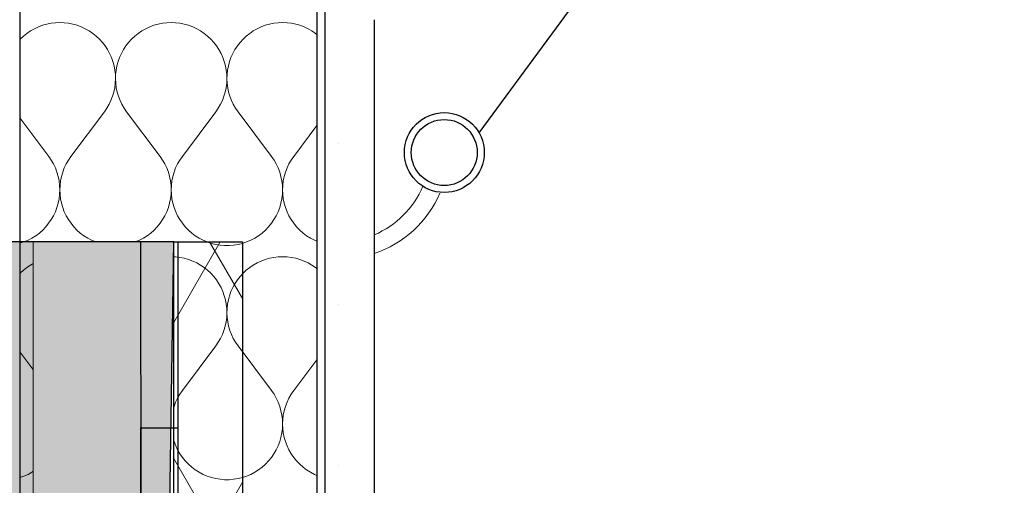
# Model space of a CAD drawing. Header units: millimetres. Extents: x -25478 to 4005, y -8416 to 11348.
# Tile 213 of 256: x -322 to 209, y 249 to 500. Entities that reach past the tile are written whole.
import ezdxf

# ---------------------------------------------------------------- set-up
doc = ezdxf.new("R2010")
doc.units = ezdxf.units.MM
doc.header["$MEASUREMENT"] = 0
doc.linetypes.add('Wipeout_Contour', pattern=[1000, 0, -1000])
for name, color, linetype in [('POHLED ZÁPADNÍ_1_Konstrukce - nosné', 7, 'Continuous'), ('POHLED ZÁPADNÍ_1_Nové_Konstrukce - krov', 7, 'Continuous'), ('POHLED ZÁPADNÍ_1_Nové_Konstrukce - nosné', 7, 'Continuous'), ('POHLED ZÁPADNÍ_1_Nové_Popis', 7, 'Continuous'), ('POHLED ZÁPADNÍ_1_Nové_Situace - terén', 7, 'Continuous'), ('POHLED ZÁPADNÍ_1_Nové_Výplně – Řezové', 7, 'Continuous'), ('POHLED ZÁPADNÍ_1_Situace - terén', 7, 'Continuous'), ('POHLED ZÁPADNÍ_1_Výplně - Povrchové', 7, 'Continuous')]:
    doc.layers.add(name, color=color, linetype=linetype)

# ---------------------------------------------------------------- blocks, each defined once
blk = doc.blocks.new('*X2517', base_point=(-25690.45, -8330.81))
at = {"layer": 'POHLED ZÁPADNÍ_1_Nové_Výplně – Řezové', "color": 21, "linetype": 'Continuous', "lineweight": 20, "true_color": 0xffaaaa}
for p, q in [((-315.77, 493.52), (-317.74, 492.19)), ((-313.71, 494.69), (-315.77, 493.52)), ((-311.56, 495.69), (-313.71, 494.69)), ((-309.33, 496.51), (-311.56, 495.69)), ((-307.05, 497.16), (-309.33, 496.51)), ((-304.73, 497.63), (-307.05, 497.16)), ((-302.37, 497.91), (-304.73, 497.63)), ((-300, 498), (-302.37, 497.91)), ((-297.63, 497.91), (-300, 498)), ((-295.27, 497.63), (-297.63, 497.91)), ((-292.95, 497.16), (-295.27, 497.63)), ((-290.67, 496.51), (-292.95, 497.16)), ((-288.44, 495.69), (-290.67, 496.51)), ((-286.29, 494.69), (-288.44, 495.69)), ((-284.23, 493.52), (-286.29, 494.69)), ((-282.26, 492.19), (-284.23, 493.52)), ((-255.77, 493.52), (-257.74, 492.19)), ((-253.71, 494.69), (-255.77, 493.52)), ((-251.56, 495.69), (-253.71, 494.69)), ((-249.33, 496.51), (-251.56, 495.69)), ((-247.05, 497.16), (-249.33, 496.51)), ((-244.73, 497.63), (-247.05, 497.16)), ((-242.37, 497.91), (-244.73, 497.63)), ((-240, 498), (-242.37, 497.91)), ((-237.63, 497.91), (-240, 498)), ((-235.27, 497.63), (-237.63, 497.91)), ((-232.95, 497.16), (-235.27, 497.63)), ((-230.67, 496.51), (-232.95, 497.16)), ((-228.44, 495.69), (-230.67, 496.51)), ((-226.29, 494.69), (-228.44, 495.69)), ((-224.23, 493.52), (-226.29, 494.69)), ((-222.26, 492.19), (-224.23, 493.52)), ((-195.77, 493.52), (-197.74, 492.19)), ((-193.71, 494.69), (-195.77, 493.52)), ((-191.56, 495.69), (-193.71, 494.69)), ((-189.33, 496.51), (-191.56, 495.69)), ((-187.05, 497.16), (-189.33, 496.51)), ((-184.73, 497.63), (-187.05, 497.16)), ((-182.37, 497.91), (-184.73, 497.63)), ((-180, 498), (-182.37, 497.91)), ((-177.63, 497.91), (-180, 498)), ((-175.27, 497.63), (-177.63, 497.91)), ((-172.95, 497.16), (-175.27, 497.63)), ((-170.67, 496.51), (-172.95, 497.16)), ((-168.44, 495.69), (-170.67, 496.51)), ((-166.29, 494.69), (-168.44, 495.69)), ((-164.23, 493.52), (-166.29, 494.69)), ((-162.26, 492.19), (-164.23, 493.52)), ((-321.33, 489.1), (-321.55, 488.85)), ((-319.59, 490.72), (-321.33, 489.1)), ((-317.74, 492.19), (-319.59, 490.72)), ((-280.41, 490.72), (-282.26, 492.19)), ((-278.67, 489.1), (-280.41, 490.72)), ((-277.07, 487.35), (-278.67, 489.1)), ((-261.33, 489.1), (-262.93, 487.35)), ((-259.59, 490.72), (-261.33, 489.1)), ((-257.74, 492.19), (-259.59, 490.72)), ((-220.41, 490.72), (-222.26, 492.19)), ((-218.67, 489.1), (-220.41, 490.72)), ((-217.07, 487.35), (-218.67, 489.1)), ((-201.33, 489.1), (-202.93, 487.35)), ((-199.59, 490.72), (-201.33, 489.1)), ((-197.74, 492.19), (-199.59, 490.72)), ((-161.55, 491.63), (-162.26, 492.19)), ((-275.62, 485.48), (-277.07, 487.35)), ((-274.31, 483.49), (-275.62, 485.48)), ((-273.17, 481.42), (-274.31, 483.49)), ((-265.69, 483.49), (-266.83, 481.42)), ((-264.38, 485.48), (-265.69, 483.49)), ((-262.93, 487.35), (-264.38, 485.48)), ((-215.62, 485.48), (-217.07, 487.35)), ((-214.31, 483.49), (-215.62, 485.48)), ((-213.17, 481.42), (-214.31, 483.49)), ((-205.69, 483.49), (-206.83, 481.42)), ((-204.38, 485.48), (-205.69, 483.49)), ((-202.93, 487.35), (-204.38, 485.48)), ((-272.19, 479.25), (-273.17, 481.42)), ((-271.39, 477.02), (-272.19, 479.25)), ((-267.81, 479.25), (-268.61, 477.02)), ((-266.83, 481.42), (-267.81, 479.25)), ((-212.19, 479.25), (-213.17, 481.42)), ((-211.39, 477.02), (-212.19, 479.25)), ((-207.81, 479.25), (-208.61, 477.02)), ((-206.83, 481.42), (-207.81, 479.25)), ((-270.77, 474.73), (-271.39, 477.02)), ((-270.32, 472.4), (-270.77, 474.73)), ((-270.07, 470.05), (-270.32, 472.4)), ((-269.68, 472.4), (-269.93, 470.05)), ((-269.23, 474.73), (-269.68, 472.4)), ((-268.61, 477.02), (-269.23, 474.73)), ((-210.77, 474.73), (-211.39, 477.02)), ((-210.32, 472.4), (-210.77, 474.73)), ((-210.07, 470.05), (-210.32, 472.4)), ((-209.68, 472.4), (-209.93, 470.05)), ((-209.23, 474.73), (-209.68, 472.4)), ((-208.61, 477.02), (-209.23, 474.73)), ((-270.12, 465.31), (-270, 467.67)), ((-270, 467.67), (-270.07, 470.05)), ((-269.93, 470.05), (-270, 467.67)), ((-270, 467.67), (-269.88, 465.31)), ((-210.12, 465.31), (-210, 467.67)), ((-210, 467.67), (-210.07, 470.05)), ((-209.93, 470.05), (-210, 467.67)), ((-210, 467.67), (-209.88, 465.31)), ((-270.92, 460.63), (-270.43, 462.95)), ((-270.43, 462.95), (-270.12, 465.31)), ((-269.88, 465.31), (-269.57, 462.95)), ((-269.57, 462.95), (-269.08, 460.63)), ((-210.92, 460.63), (-210.43, 462.95)), ((-210.43, 462.95), (-210.12, 465.31)), ((-209.88, 465.31), (-209.57, 462.95)), ((-209.57, 462.95), (-209.08, 460.63)), ((-273.46, 454), (-272.44, 456.14)), ((-272.44, 456.14), (-271.59, 458.36)), ((-271.59, 458.36), (-270.92, 460.63)), ((-269.08, 460.63), (-268.41, 458.36)), ((-268.41, 458.36), (-267.56, 456.14)), ((-267.56, 456.14), (-266.54, 454)), ((-213.46, 454), (-212.44, 456.14)), ((-212.44, 456.14), (-211.59, 458.36)), ((-211.59, 458.36), (-210.92, 460.63)), ((-209.08, 460.63), (-208.41, 458.36)), ((-208.41, 458.36), (-207.56, 456.14)), ((-207.56, 456.14), (-206.54, 454)), ((-276, 450), (-274.65, 451.95)), ((-274.65, 451.95), (-273.46, 454)), ((-266.54, 454), (-265.35, 451.95)), ((-265.35, 451.95), (-264, 450)), ((-216, 450), (-214.65, 451.95)), ((-214.65, 451.95), (-213.46, 454)), ((-206.54, 454), (-205.35, 451.95)), ((-205.35, 451.95), (-204, 450)), ((-306, 426), (-321.55, 446.74)), ((-294, 426), (-276, 450)), ((-246, 426), (-264, 450)), ((-234, 426), (-216, 450)), ((-186, 426), (-204, 450)), ((-174, 426), (-161.55, 442.59)), ((-304.63, 424.01), (-306, 426)), ((-294, 426), (-295.37, 424.01)), ((-244.63, 424.01), (-246, 426)), ((-234, 426), (-235.37, 424.01)), ((-184.63, 424.01), (-186, 426)), ((-174, 426), (-175.37, 424.01)), ((-303.42, 421.92), (-304.63, 424.01)), ((-302.39, 419.74), (-303.42, 421.92)), ((-301.54, 417.48), (-302.39, 419.74)), ((-297.61, 419.74), (-298.46, 417.48)), ((-296.58, 421.92), (-297.61, 419.74)), ((-295.37, 424.01), (-296.58, 421.92)), ((-243.42, 421.92), (-244.63, 424.01)), ((-242.39, 419.74), (-243.42, 421.92)), ((-241.54, 417.48), (-242.39, 419.74)), ((-237.61, 419.74), (-238.46, 417.48)), ((-236.58, 421.92), (-237.61, 419.74)), ((-235.37, 424.01), (-236.58, 421.92)), ((-183.42, 421.92), (-184.63, 424.01)), ((-182.39, 419.74), (-183.42, 421.92)), ((-181.54, 417.48), (-182.39, 419.74)), ((-177.61, 419.74), (-178.46, 417.48)), ((-176.58, 421.92), (-177.61, 419.74)), ((-175.37, 424.01), (-176.58, 421.92)), ((-300.87, 415.16), (-301.54, 417.48)), ((-300.39, 412.79), (-300.87, 415.16)), ((-299.13, 415.16), (-299.61, 412.79)), ((-298.46, 417.48), (-299.13, 415.16)), ((-240.87, 415.16), (-241.54, 417.48)), ((-240.39, 412.79), (-240.87, 415.16)), ((-239.13, 415.16), (-239.61, 412.79)), ((-238.46, 417.48), (-239.13, 415.16)), ((-180.87, 415.16), (-181.54, 417.48)), ((-180.39, 412.79), (-180.87, 415.16)), ((-179.13, 415.16), (-179.61, 412.79)), ((-178.46, 417.48), (-179.13, 415.16)), ((-300.1, 410.39), (-300.39, 412.79)), ((-300, 407.98), (-300.1, 410.39)), ((-299.9, 410.39), (-300, 407.98)), ((-299.61, 412.79), (-299.9, 410.39)), ((-240.1, 410.39), (-240.39, 412.79)), ((-240, 407.98), (-240.1, 410.39)), ((-239.9, 410.39), (-240, 407.98)), ((-239.61, 412.79), (-239.9, 410.39)), ((-180.1, 410.39), (-180.39, 412.79)), ((-180, 407.98), (-180.1, 410.39)), ((-179.9, 410.39), (-180, 407.98)), ((-179.61, 412.79), (-179.9, 410.39)), ((-300.88, 400.8), (-300.39, 403.17)), ((-300.39, 403.17), (-300.1, 405.57)), ((-300.1, 405.57), (-300, 407.98)), ((-300, 407.98), (-299.9, 405.57)), ((-299.9, 405.57), (-299.61, 403.17)), ((-299.61, 403.17), (-299.12, 400.8)), ((-240.88, 400.8), (-240.39, 403.17)), ((-240.39, 403.17), (-240.1, 405.57)), ((-240.1, 405.57), (-240, 407.98)), ((-240, 407.98), (-239.9, 405.57)), ((-239.9, 405.57), (-239.61, 403.17)), ((-239.61, 403.17), (-239.12, 400.8)), ((-180.88, 400.8), (-180.39, 403.17)), ((-180.39, 403.17), (-180.1, 405.57)), ((-180.1, 405.57), (-180, 407.98)), ((-180, 407.98), (-179.9, 405.57)), ((-179.9, 405.57), (-179.61, 403.17)), ((-179.61, 403.17), (-179.12, 400.8)), ((-302.41, 396.23), (-301.55, 398.49)), ((-301.55, 398.49), (-300.88, 400.8)), ((-299.12, 400.8), (-298.45, 398.49)), ((-298.45, 398.49), (-297.59, 396.23)), ((-242.41, 396.23), (-241.55, 398.49)), ((-241.55, 398.49), (-240.88, 400.8)), ((-239.12, 400.8), (-238.45, 398.49)), ((-238.45, 398.49), (-237.59, 396.23)), ((-182.41, 396.23), (-181.55, 398.49)), ((-181.55, 398.49), (-180.88, 400.8)), ((-179.12, 400.8), (-178.45, 398.49)), ((-178.45, 398.49), (-177.59, 396.23)), ((-304.65, 391.96), (-303.44, 394.05)), ((-303.44, 394.05), (-302.41, 396.23)), ((-297.59, 396.23), (-296.56, 394.05)), ((-296.56, 394.05), (-295.35, 391.96)), ((-244.65, 391.96), (-243.44, 394.05)), ((-243.44, 394.05), (-242.41, 396.23)), ((-237.59, 396.23), (-236.56, 394.05)), ((-236.56, 394.05), (-235.35, 391.96)), ((-184.65, 391.96), (-183.44, 394.05)), ((-183.44, 394.05), (-182.41, 396.23)), ((-177.59, 396.23), (-176.56, 394.05)), ((-176.56, 394.05), (-175.35, 391.96)), ((-309.23, 386.36), (-307.55, 388.1)), ((-307.55, 388.1), (-306.02, 389.97)), ((-306.02, 389.97), (-304.65, 391.96)), ((-295.35, 391.96), (-293.98, 389.97)), ((-293.98, 389.97), (-292.45, 388.1)), ((-292.45, 388.1), (-290.77, 386.36)), ((-249.23, 386.36), (-247.55, 388.1)), ((-247.55, 388.1), (-246.02, 389.97)), ((-246.02, 389.97), (-244.65, 391.96)), ((-235.35, 391.96), (-233.98, 389.97)), ((-233.98, 389.97), (-232.45, 388.1)), ((-232.45, 388.1), (-230.77, 386.36)), ((-189.23, 386.36), (-187.55, 388.1)), ((-187.55, 388.1), (-186.02, 389.97)), ((-186.02, 389.97), (-184.65, 391.96)), ((-175.35, 391.96), (-173.98, 389.97)), ((-173.98, 389.97), (-172.45, 388.1)), ((-172.45, 388.1), (-170.77, 386.36)), ((-317.14, 380.89), (-315.01, 382.02)), ((-315.01, 382.02), (-312.96, 383.31)), ((-312.96, 383.31), (-311.03, 384.76)), ((-311.03, 384.76), (-309.23, 386.36)), ((-290.77, 386.36), (-288.97, 384.76)), ((-288.97, 384.76), (-287.04, 383.31)), ((-287.04, 383.31), (-284.99, 382.02)), ((-284.99, 382.02), (-282.86, 380.89)), ((-257.14, 380.89), (-255.01, 382.02)), ((-255.01, 382.02), (-252.96, 383.31)), ((-252.96, 383.31), (-251.03, 384.76)), ((-251.03, 384.76), (-249.23, 386.36)), ((-230.77, 386.36), (-228.97, 384.76)), ((-228.97, 384.76), (-227.04, 383.31)), ((-227.04, 383.31), (-224.99, 382.02)), ((-224.99, 382.02), (-222.86, 380.89)), ((-197.14, 380.89), (-195.01, 382.02)), ((-195.01, 382.02), (-192.96, 383.31)), ((-192.96, 383.31), (-191.03, 384.76)), ((-191.03, 384.76), (-189.23, 386.36)), ((-170.77, 386.36), (-168.97, 384.76)), ((-168.97, 384.76), (-167.04, 383.31)), ((-167.04, 383.31), (-164.99, 382.02)), ((-164.99, 382.02), (-162.86, 380.89)), ((-321.55, 379.22), (-319.37, 379.95)), ((-319.37, 379.95), (-317.14, 380.89)), ((-282.86, 380.89), (-280.63, 379.95)), ((-280.63, 379.95), (-278.34, 379.18)), ((-278.34, 379.18), (-276, 378.61)), ((-276, 378.61), (-273.61, 378.22)), ((-273.61, 378.22), (-271.21, 378.02)), ((-271.21, 378.02), (-268.79, 378.02)), ((-268.79, 378.02), (-266.39, 378.22)), ((-266.39, 378.22), (-264, 378.61)), ((-264, 378.61), (-261.66, 379.18)), ((-261.66, 379.18), (-259.37, 379.95)), ((-259.37, 379.95), (-257.14, 380.89)), ((-222.86, 380.89), (-220.63, 379.95)), ((-220.63, 379.95), (-218.34, 379.18)), ((-218.34, 379.18), (-216, 378.61)), ((-216, 378.61), (-213.61, 378.22)), ((-213.61, 378.22), (-211.21, 378.02)), ((-211.21, 378.02), (-208.79, 378.02)), ((-208.79, 378.02), (-206.39, 378.22)), ((-206.39, 378.22), (-204, 378.61)), ((-204, 378.61), (-201.66, 379.18)), ((-201.66, 379.18), (-199.37, 379.95)), ((-199.37, 379.95), (-197.14, 380.89)), ((-162.86, 380.89), (-161.55, 380.34)), ((-304.73, 371.63), (-307.05, 371.16)), ((-302.37, 371.91), (-304.73, 371.63)), ((-300, 372), (-302.37, 371.91)), ((-297.63, 371.91), (-300, 372)), ((-295.27, 371.63), (-297.63, 371.91)), ((-292.95, 371.16), (-295.27, 371.63)), ((-244.73, 371.63), (-247.05, 371.16)), ((-242.37, 371.91), (-244.73, 371.63)), ((-240, 372), (-242.37, 371.91)), ((-237.63, 371.91), (-240, 372)), ((-235.27, 371.63), (-237.63, 371.91)), ((-232.95, 371.16), (-235.27, 371.63)), ((-184.73, 371.63), (-187.05, 371.16)), ((-182.37, 371.91), (-184.73, 371.63)), ((-180, 372), (-182.37, 371.91)), ((-177.63, 371.91), (-180, 372)), ((-175.27, 371.63), (-177.63, 371.91)), ((-172.95, 371.16), (-175.27, 371.63)), ((-317.74, 366.19), (-319.59, 364.72)), ((-315.77, 367.52), (-317.74, 366.19)), ((-313.71, 368.69), (-315.77, 367.52)), ((-311.56, 369.69), (-313.71, 368.69)), ((-309.33, 370.51), (-311.56, 369.69)), ((-307.05, 371.16), (-309.33, 370.51)), ((-290.67, 370.51), (-292.95, 371.16)), ((-288.44, 369.69), (-290.67, 370.51)), ((-286.29, 368.69), (-288.44, 369.69)), ((-284.23, 367.52), (-286.29, 368.69)), ((-282.26, 366.19), (-284.23, 367.52)), ((-280.41, 364.72), (-282.26, 366.19)), ((-257.74, 366.19), (-259.59, 364.72)), ((-255.77, 367.52), (-257.74, 366.19)), ((-253.71, 368.69), (-255.77, 367.52)), ((-251.56, 369.69), (-253.71, 368.69)), ((-249.33, 370.51), (-251.56, 369.69)), ((-247.05, 371.16), (-249.33, 370.51)), ((-230.67, 370.51), (-232.95, 371.16)), ((-228.44, 369.69), (-230.67, 370.51)), ((-226.29, 368.69), (-228.44, 369.69)), ((-224.23, 367.52), (-226.29, 368.69)), ((-222.26, 366.19), (-224.23, 367.52)), ((-220.41, 364.72), (-222.26, 366.19)), ((-197.74, 366.19), (-199.59, 364.72)), ((-195.77, 367.52), (-197.74, 366.19)), ((-193.71, 368.69), (-195.77, 367.52)), ((-191.56, 369.69), (-193.71, 368.69)), ((-189.33, 370.51), (-191.56, 369.69)), ((-187.05, 371.16), (-189.33, 370.51)), ((-170.67, 370.51), (-172.95, 371.16)), ((-168.44, 369.69), (-170.67, 370.51)), ((-166.29, 368.69), (-168.44, 369.69)), ((-164.23, 367.52), (-166.29, 368.69)), ((-162.26, 366.19), (-164.23, 367.52)), ((-161.55, 365.63), (-162.26, 366.19)), ((-321.33, 363.1), (-321.55, 362.85)), ((-319.59, 364.72), (-321.33, 363.1)), ((-278.67, 363.1), (-280.41, 364.72)), ((-277.07, 361.35), (-278.67, 363.1)), ((-275.62, 359.48), (-277.07, 361.35)), ((-262.93, 361.35), (-264.38, 359.48)), ((-261.33, 363.1), (-262.93, 361.35)), ((-259.59, 364.72), (-261.33, 363.1)), ((-218.67, 363.1), (-220.41, 364.72)), ((-217.07, 361.35), (-218.67, 363.1)), ((-215.62, 359.48), (-217.07, 361.35)), ((-202.93, 361.35), (-204.38, 359.48)), ((-201.33, 363.1), (-202.93, 361.35)), ((-199.59, 364.72), (-201.33, 363.1)), ((-274.31, 357.49), (-275.62, 359.48)), ((-273.17, 355.42), (-274.31, 357.49)), ((-272.19, 353.25), (-273.17, 355.42)), ((-266.83, 355.42), (-267.81, 353.25)), ((-265.69, 357.49), (-266.83, 355.42)), ((-264.38, 359.48), (-265.69, 357.49)), ((-214.31, 357.49), (-215.62, 359.48)), ((-213.17, 355.42), (-214.31, 357.49)), ((-212.19, 353.25), (-213.17, 355.42)), ((-206.83, 355.42), (-207.81, 353.25)), ((-205.69, 357.49), (-206.83, 355.42)), ((-204.38, 359.48), (-205.69, 357.49)), ((-271.39, 351.02), (-272.19, 353.25)), ((-270.77, 348.73), (-271.39, 351.02)), ((-268.61, 351.02), (-269.23, 348.73)), ((-267.81, 353.25), (-268.61, 351.02)), ((-211.39, 351.02), (-212.19, 353.25)), ((-210.77, 348.73), (-211.39, 351.02)), ((-208.61, 351.02), (-209.23, 348.73)), ((-207.81, 353.25), (-208.61, 351.02)), ((-270.32, 346.4), (-270.77, 348.73)), ((-270.07, 344.05), (-270.32, 346.4)), ((-269.68, 346.4), (-269.93, 344.05)), ((-269.23, 348.73), (-269.68, 346.4)), ((-210.32, 346.4), (-210.77, 348.73)), ((-210.07, 344.05), (-210.32, 346.4)), ((-209.68, 346.4), (-209.93, 344.05)), ((-209.23, 348.73), (-209.68, 346.4)), ((-270.12, 339.31), (-270, 341.67)), ((-270, 341.67), (-270.07, 344.05)), ((-269.93, 344.05), (-270, 341.67)), ((-270, 341.67), (-269.88, 339.31)), ((-210.12, 339.31), (-210, 341.67)), ((-210, 341.67), (-210.07, 344.05)), ((-209.93, 344.05), (-210, 341.67)), ((-210, 341.67), (-209.88, 339.31)), ((-271.59, 332.36), (-270.92, 334.63)), ((-270.92, 334.63), (-270.43, 336.95)), ((-270.43, 336.95), (-270.12, 339.31)), ((-269.88, 339.31), (-269.57, 336.95)), ((-269.57, 336.95), (-269.08, 334.63)), ((-269.08, 334.63), (-268.41, 332.36)), ((-211.59, 332.36), (-210.92, 334.63)), ((-210.92, 334.63), (-210.43, 336.95)), ((-210.43, 336.95), (-210.12, 339.31)), ((-209.88, 339.31), (-209.57, 336.95)), ((-209.57, 336.95), (-209.08, 334.63)), ((-209.08, 334.63), (-208.41, 332.36)), ((-273.46, 328), (-272.44, 330.14)), ((-272.44, 330.14), (-271.59, 332.36)), ((-268.41, 332.36), (-267.56, 330.14)), ((-267.56, 330.14), (-266.54, 328)), ((-213.46, 328), (-212.44, 330.14)), ((-212.44, 330.14), (-211.59, 332.36)), ((-208.41, 332.36), (-207.56, 330.14)), ((-207.56, 330.14), (-206.54, 328)), ((-294, 300), (-276, 324)), ((-276, 324), (-274.65, 325.95)), ((-274.65, 325.95), (-273.46, 328)), ((-266.54, 328), (-265.35, 325.95)), ((-265.35, 325.95), (-264, 324)), ((-246, 300), (-264, 324)), ((-234, 300), (-216, 324)), ((-216, 324), (-214.65, 325.95)), ((-214.65, 325.95), (-213.46, 328)), ((-206.54, 328), (-205.35, 325.95)), ((-205.35, 325.95), (-204, 324)), ((-186, 300), (-204, 324)), ((-306, 300), (-321.55, 320.74)), ((-174, 300), (-161.55, 316.59)), ((-304.63, 298.01), (-306, 300)), ((-303.42, 295.92), (-304.63, 298.01)), ((-295.37, 298.01), (-296.58, 295.92)), ((-294, 300), (-295.37, 298.01)), ((-244.63, 298.01), (-246, 300)), ((-243.42, 295.92), (-244.63, 298.01)), ((-235.37, 298.01), (-236.58, 295.92)), ((-234, 300), (-235.37, 298.01)), ((-184.63, 298.01), (-186, 300)), ((-183.42, 295.92), (-184.63, 298.01)), ((-175.37, 298.01), (-176.58, 295.92)), ((-174, 300), (-175.37, 298.01)), ((-302.39, 293.74), (-303.42, 295.92)), ((-301.54, 291.48), (-302.39, 293.74)), ((-297.61, 293.74), (-298.46, 291.48)), ((-296.58, 295.92), (-297.61, 293.74)), ((-242.39, 293.74), (-243.42, 295.92)), ((-241.54, 291.48), (-242.39, 293.74)), ((-237.61, 293.74), (-238.46, 291.48)), ((-236.58, 295.92), (-237.61, 293.74)), ((-182.39, 293.74), (-183.42, 295.92)), ((-181.54, 291.48), (-182.39, 293.74)), ((-177.61, 293.74), (-178.46, 291.48)), ((-176.58, 295.92), (-177.61, 293.74)), ((-300.87, 289.16), (-301.54, 291.48)), ((-300.39, 286.79), (-300.87, 289.16)), ((-300.1, 284.39), (-300.39, 286.79)), ((-299.61, 286.79), (-299.9, 284.39)), ((-299.13, 289.16), (-299.61, 286.79)), ((-298.46, 291.48), (-299.13, 289.16)), ((-240.87, 289.16), (-241.54, 291.48)), ((-240.39, 286.79), (-240.87, 289.16)), ((-240.1, 284.39), (-240.39, 286.79)), ((-239.61, 286.79), (-239.9, 284.39)), ((-239.13, 289.16), (-239.61, 286.79)), ((-238.46, 291.48), (-239.13, 289.16)), ((-180.87, 289.16), (-181.54, 291.48)), ((-180.39, 286.79), (-180.87, 289.16)), ((-180.1, 284.39), (-180.39, 286.79)), ((-179.61, 286.79), (-179.9, 284.39)), ((-179.13, 289.16), (-179.61, 286.79)), ((-178.46, 291.48), (-179.13, 289.16)), ((-300, 281.98), (-300.1, 284.39)), ((-300.1, 279.57), (-300, 281.98)), ((-299.9, 284.39), (-300, 281.98)), ((-300, 281.98), (-299.9, 279.57)), ((-240, 281.98), (-240.1, 284.39)), ((-240.1, 279.57), (-240, 281.98)), ((-239.9, 284.39), (-240, 281.98)), ((-240, 281.98), (-239.9, 279.57)), ((-180, 281.98), (-180.1, 284.39)), ((-180.1, 279.57), (-180, 281.98)), ((-179.9, 284.39), (-180, 281.98)), ((-180, 281.98), (-179.9, 279.57)), ((-300.88, 274.8), (-300.39, 277.17)), ((-300.39, 277.17), (-300.1, 279.57)), ((-299.9, 279.57), (-299.61, 277.17)), ((-299.61, 277.17), (-299.12, 274.8)), ((-240.88, 274.8), (-240.39, 277.17)), ((-240.39, 277.17), (-240.1, 279.57)), ((-239.9, 279.57), (-239.61, 277.17)), ((-239.61, 277.17), (-239.12, 274.8)), ((-180.88, 274.8), (-180.39, 277.17)), ((-180.39, 277.17), (-180.1, 279.57)), ((-179.9, 279.57), (-179.61, 277.17)), ((-179.61, 277.17), (-179.12, 274.8)), ((-302.41, 270.23), (-301.55, 272.49)), ((-301.55, 272.49), (-300.88, 274.8)), ((-299.12, 274.8), (-298.45, 272.49)), ((-298.45, 272.49), (-297.59, 270.23)), ((-242.41, 270.23), (-241.55, 272.49)), ((-241.55, 272.49), (-240.88, 274.8)), ((-239.12, 274.8), (-238.45, 272.49)), ((-238.45, 272.49), (-237.59, 270.23)), ((-182.41, 270.23), (-181.55, 272.49)), ((-181.55, 272.49), (-180.88, 274.8)), ((-179.12, 274.8), (-178.45, 272.49)), ((-178.45, 272.49), (-177.59, 270.23)), ((-306.02, 263.97), (-304.65, 265.96)), ((-304.65, 265.96), (-303.44, 268.05)), ((-303.44, 268.05), (-302.41, 270.23)), ((-297.59, 270.23), (-296.56, 268.05)), ((-296.56, 268.05), (-295.35, 265.96)), ((-295.35, 265.96), (-293.98, 263.97)), ((-246.02, 263.97), (-244.65, 265.96)), ((-244.65, 265.96), (-243.44, 268.05)), ((-243.44, 268.05), (-242.41, 270.23)), ((-237.59, 270.23), (-236.56, 268.05)), ((-236.56, 268.05), (-235.35, 265.96)), ((-235.35, 265.96), (-233.98, 263.97)), ((-186.02, 263.97), (-184.65, 265.96)), ((-184.65, 265.96), (-183.44, 268.05)), ((-183.44, 268.05), (-182.41, 270.23)), ((-177.59, 270.23), (-176.56, 268.05)), ((-176.56, 268.05), (-175.35, 265.96)), ((-175.35, 265.96), (-173.98, 263.97)), ((-311.03, 258.76), (-309.23, 260.36)), ((-309.23, 260.36), (-307.55, 262.1)), ((-307.55, 262.1), (-306.02, 263.97)), ((-293.98, 263.97), (-292.45, 262.1)), ((-292.45, 262.1), (-290.77, 260.36)), ((-290.77, 260.36), (-288.97, 258.76)), ((-251.03, 258.76), (-249.23, 260.36)), ((-249.23, 260.36), (-247.55, 262.1)), ((-247.55, 262.1), (-246.02, 263.97)), ((-233.98, 263.97), (-232.45, 262.1)), ((-232.45, 262.1), (-230.77, 260.36)), ((-230.77, 260.36), (-228.97, 258.76)), ((-191.03, 258.76), (-189.23, 260.36)), ((-189.23, 260.36), (-187.55, 262.1)), ((-187.55, 262.1), (-186.02, 263.97)), ((-173.98, 263.97), (-172.45, 262.1)), ((-172.45, 262.1), (-170.77, 260.36)), ((-170.77, 260.36), (-168.97, 258.76)), ((-319.37, 253.95), (-317.14, 254.89)), ((-317.14, 254.89), (-315.01, 256.02)), ((-315.01, 256.02), (-312.96, 257.31)), ((-312.96, 257.31), (-311.03, 258.76)), ((-288.97, 258.76), (-287.04, 257.31)), ((-287.04, 257.31), (-284.99, 256.02)), ((-284.99, 256.02), (-282.86, 254.89)), ((-282.86, 254.89), (-280.63, 253.95)), ((-259.37, 253.95), (-257.14, 254.89)), ((-257.14, 254.89), (-255.01, 256.02)), ((-255.01, 256.02), (-252.96, 257.31)), ((-252.96, 257.31), (-251.03, 258.76)), ((-228.97, 258.76), (-227.04, 257.31)), ((-227.04, 257.31), (-224.99, 256.02)), ((-224.99, 256.02), (-222.86, 254.89)), ((-222.86, 254.89), (-220.63, 253.95)), ((-199.37, 253.95), (-197.14, 254.89)), ((-197.14, 254.89), (-195.01, 256.02)), ((-195.01, 256.02), (-192.96, 257.31)), ((-192.96, 257.31), (-191.03, 258.76)), ((-168.97, 258.76), (-167.04, 257.31)), ((-167.04, 257.31), (-164.99, 256.02)), ((-164.99, 256.02), (-162.86, 254.89)), ((-162.86, 254.89), (-161.55, 254.34)), ((-321.55, 253.22), (-319.37, 253.95)), ((-280.63, 253.95), (-278.34, 253.18)), ((-278.34, 253.18), (-276, 252.61)), ((-276, 252.61), (-273.61, 252.22)), ((-273.61, 252.22), (-271.21, 252.02)), ((-271.21, 252.02), (-268.79, 252.02)), ((-268.79, 252.02), (-266.39, 252.22)), ((-266.39, 252.22), (-264, 252.61)), ((-264, 252.61), (-261.66, 253.18)), ((-261.66, 253.18), (-259.37, 253.95)), ((-220.63, 253.95), (-218.34, 253.18)), ((-218.34, 253.18), (-216, 252.61)), ((-216, 252.61), (-213.61, 252.22)), ((-213.61, 252.22), (-211.21, 252.02)), ((-211.21, 252.02), (-208.79, 252.02)), ((-208.79, 252.02), (-206.39, 252.22)), ((-206.39, 252.22), (-204, 252.61)), ((-204, 252.61), (-201.66, 253.18)), ((-201.66, 253.18), (-199.37, 253.95))]:
    blk.add_line(p, q, dxfattribs=at)

msp = doc.modelspace()

# ---------------------------------------------------------------- linework, layer by layer
at = {"layer": 'POHLED ZÁPADNÍ_1_Nové_Popis', "color": 1, "linetype": 'Continuous', "lineweight": 25}
msp.add_line((-74.17, 438.63), (6.35, 547.75), dxfattribs=at)
for radius in [21.51, 17.76]:
    msp.add_circle((-92.91, 428.07), radius, dxfattribs=at)

# ---------------------------------------------------------------- wipeouts: each hides what was drawn before it
at = {"color": 254, "linetype": 'Wipeout_Contour', "lineweight": 0, "ltscale": 7382.270863}
msp.add_wipeout([(-146.68, 870), (-157.24, 870), (-157.17, -764.98), (-130.59, -764.98), (-130.59, 100.38), (-130.59, 499.53), (-146.68, 499.53), (-146.68, 535.17), (-130.59, 535.17), (-130.59, 862.87), (-146.68, 862.87)], dxfattribs=at).dxf.layer = 'POHLED ZÁPADNÍ_1_Nové_Výplně – Řezové'

# ---------------------------------------------------------------- next in the draw order: hatches: boundary and pattern name
at = {"layer": 'POHLED ZÁPADNÍ_1_Nové_Výplně – Řezové', "linetype": 'Continuous', "lineweight": 20, "true_color": 0xffaaaa}
h = msp.add_hatch(dxfattribs=at)
h.set_pattern_fill('Omítka_01_0001', color=21, style=0, pattern_type=2)
h.set_pattern_definition([(0, (0, 0), (0, 86.6025), [0, -50]), (0, (25, 43.3), (0, 86.6025), [0, -50])])
h.paths.add_polyline_path([(-146.68, 870), (-157.24, 870), (-157.17, -764.98), (-130.59, -764.98), (-130.59, 100.38), (-130.59, 499.53), (-146.68, 499.53), (-146.68, 535.17), (-130.59, 535.17), (-130.59, 862.87), (-146.68, 862.87)])

# ---------------------------------------------------------------- next in the draw order: linework, layer by layer
at = {"layer": 'POHLED ZÁPADNÍ_1_Konstrukce - nosné', "color": 1, "linetype": 'Continuous', "lineweight": 18}
msp.add_arc((-150.1, 429.49), 49.71, 293.1043, 336.7888, dxfattribs=at)
at = {"layer": 'POHLED ZÁPADNÍ_1_Nové_Konstrukce - nosné', "color": 1, "linetype": 'Continuous', "lineweight": 25}
msp.add_line((-157.24, 870), (-157.17, -764.98), dxfattribs=at)
at = {"layer": 'POHLED ZÁPADNÍ_1_Nové_Konstrukce - nosné', "color": 1, "linetype": 'Continuous', "lineweight": 25, "flags": 128}
msp.add_lwpolyline([(-130.59, 499.53), (-130.59, 100.38), (-130.59, -764.98)], dxfattribs=at)

# ---------------------------------------------------------------- next in the draw order: wipeouts: each hides what was drawn before it
at = {"color": 254, "linetype": 'Wipeout_Contour', "lineweight": 0, "ltscale": 219704.281392}
msp.add_wipeout([(-18054.62, -3030), (-18054.62, -3518.89), (3805.78, -3518.89), (3805.78, -400.9), (2226.31, -400.9), (2226.31, -39.45), (650.18, 22.93), (648.78, -26.75), (199.47, -26.71), (199.47, -386.69), (-238.66, -386.69), (-228.74, -2180), (-174.71, -2180), (-174.71, -2550), (-982.68, -2550), (-982.68, -2180), (-6687.51, -2180), (-6684.32, -2380), (-7021.02, -2380), (-7021.02, -1980), (-9474.87, -10), (-10494.59, -10), (-10494.59, -29.69), (-10494.59, -1020), (-10974.24, -1020), (-10974.24, 380), (-16334.79, 380), (-16334.79, 11.45), (-15099.87, 11.45), (-15136.63, -3030)], dxfattribs=at).dxf.layer = 'POHLED ZÁPADNÍ_1_Situace - terén'

# ---------------------------------------------------------------- next in the draw order: linework, layer by layer
at = {"layer": 'POHLED ZÁPADNÍ_1_Konstrukce - nosné', "color": 1, "linetype": 'Continuous', "lineweight": 18}
msp.add_arc((-148.87, 429.13), 58.3, 288.2688, 336.7888, dxfattribs=at)

# ---------------------------------------------------------------- next in the draw order: wipeouts: each hides what was drawn before it
at = {"color": 254, "linetype": 'Wipeout_Contour', "lineweight": 0, "ltscale": 7609.982326}
msp.add_wipeout([(-321.55, 3480), (-321.69, 380), (-321.55, 870), (-321.55, 2670)], dxfattribs=at).dxf.layer = 'POHLED ZÁPADNÍ_1_Výplně - Povrchové'

# ---------------------------------------------------------------- next in the draw order: wipeouts: each hides what was drawn before it
at = {"color": 254, "linetype": 'Wipeout_Contour', "lineweight": 0, "ltscale": 2469.238055}
msp.add_wipeout([(-388.66, -10), (-304.3, -10), (-304.3, 191.22), (-321.55, 191.22), (-321.55, 380), (-388.66, 380)], dxfattribs=at).dxf.layer = 'POHLED ZÁPADNÍ_1_Výplně - Povrchové'

# ---------------------------------------------------------------- next in the draw order: wipeouts: each hides what was drawn before it
at = {"color": 254, "linetype": 'Wipeout_Contour', "lineweight": 0, "ltscale": 3361.900405}
msp.add_wipeout([(-321.55, 191.22), (-161.55, 191.22), (-161.55, 870), (-311.55, 870), (-321.55, 870)], dxfattribs=at).dxf.layer = 'POHLED ZÁPADNÍ_1_Nové_Výplně – Řezové'

# ---------------------------------------------------------------- next in the draw order: linework, layer by layer
at = {"layer": 'POHLED ZÁPADNÍ_1_Konstrukce - nosné', "color": 251, "linetype": 'Continuous', "lineweight": 20, "true_color": 0x6a6a6a}
msp.add_line((-321.69, 380), (-321.55, 380), dxfattribs=at)
at = {"layer": 'POHLED ZÁPADNÍ_1_Nové_Konstrukce - nosné', "color": 1, "linetype": 'Continuous', "lineweight": 25}
for p, q in [((-161.45, 195.27), (-161.45, 3480)), ((-321.55, 870), (-321.55, 191.22)), ((-161.55, 870), (-161.55, 191.22))]:
    msp.add_line(p, q, dxfattribs=at)

# ---------------------------------------------------------------- next in the draw order: block references
at = {"layer": 'POHLED ZÁPADNÍ_1_Konstrukce - nosné', "color": 9, "linetype": 'Continuous', "lineweight": 13}
msp.add_blockref('*X2517', (-25690.45, -8330.81), dxfattribs=at)

# ---------------------------------------------------------------- next in the draw order: wipeouts: each hides what was drawn before it
at = {"color": 254, "linetype": 'Wipeout_Contour', "lineweight": 0, "ltscale": 1518.460815}
msp.add_wipeout([(-238.66, -80), (-238.66, 380), (-314.41, 380), (-314.41, -80)], dxfattribs=at).dxf.layer = 'POHLED ZÁPADNÍ_1_Výplně - Povrchové'

# ---------------------------------------------------------------- next in the draw order: hatches: boundary and pattern name
at = {"layer": 'POHLED ZÁPADNÍ_1_Nové_Situace - terén', "linetype": 'Continuous', "lineweight": 0, "true_color": 0xfed4d4}
msp.add_hatch(color=254, dxfattribs=at).paths.add_polyline_path([(-849.43, -907.54), (-375.78, -80), (-245.52, -80), (-238.66, 380), (-585.08, 380), (-585.08, 142.56), (-823.11, 142.56), (-823.11, -10), (-838.7, -10)])
at = {"layer": 'POHLED ZÁPADNÍ_1_Nové_Situace - terén', "linetype": 'Continuous', "lineweight": 20, "true_color": 0xffaaaa}
h = msp.add_hatch(dxfattribs=at)
h.set_pattern_fill('Tepelná_izolace___tvrdá__F7', color=21, style=0, pattern_type=2)
h.set_pattern_definition([(60, (0, 0), (-64.952, 37.5), []), (120, (0, 0), (64.952, 37.5), [])])
h.paths.add_polyline_path([(-238.66, 380), (-238.66, -396.51), (-201.69, -396.51), (-201.69, 380)])

# ---------------------------------------------------------------- next in the draw order: linework, layer by layer
at = {"layer": 'POHLED ZÁPADNÍ_1_Konstrukce - nosné', "color": 7, "linetype": 'Continuous', "lineweight": 13, "flags": 128}
msp.add_lwpolyline([(-238.66, -80), (-314.41, -80), (-314.41, 380), (-238.66, 380)], close=True, dxfattribs=at)
at = {"layer": 'POHLED ZÁPADNÍ_1_Nové_Konstrukce - krov', "color": 1, "linetype": 'Continuous', "lineweight": 25}
for p, q in [((-256.49, 379.99), (-256.01, -396.52)), ((-236.49, 380), (-236.01, -396.51)), ((-256.43, 279.99), (-236.43, 280)), ((-256.36, 179.99), (-256.43, 279.99)), ((-236.43, 280), (-236.36, 180))]:
    msp.add_line(p, q, dxfattribs=at)
at = {"layer": 'POHLED ZÁPADNÍ_1_Nové_Situace - terén', "color": 1, "linetype": 'Continuous', "lineweight": 25, "flags": 128}
for points in [[(-849.43, -907.54), (-375.78, -80), (-245.52, -80), (-238.66, 380), (-585.08, 380), (-585.08, 142.56), (-823.11, 142.56), (-823.11, -10), (-838.7, -10)], [(-238.66, 380), (-201.69, 380), (-201.69, -396.51), (-238.66, -396.51)]]:
    msp.add_lwpolyline(points, close=True, dxfattribs=at)

doc.saveas('drawing.dxf')
